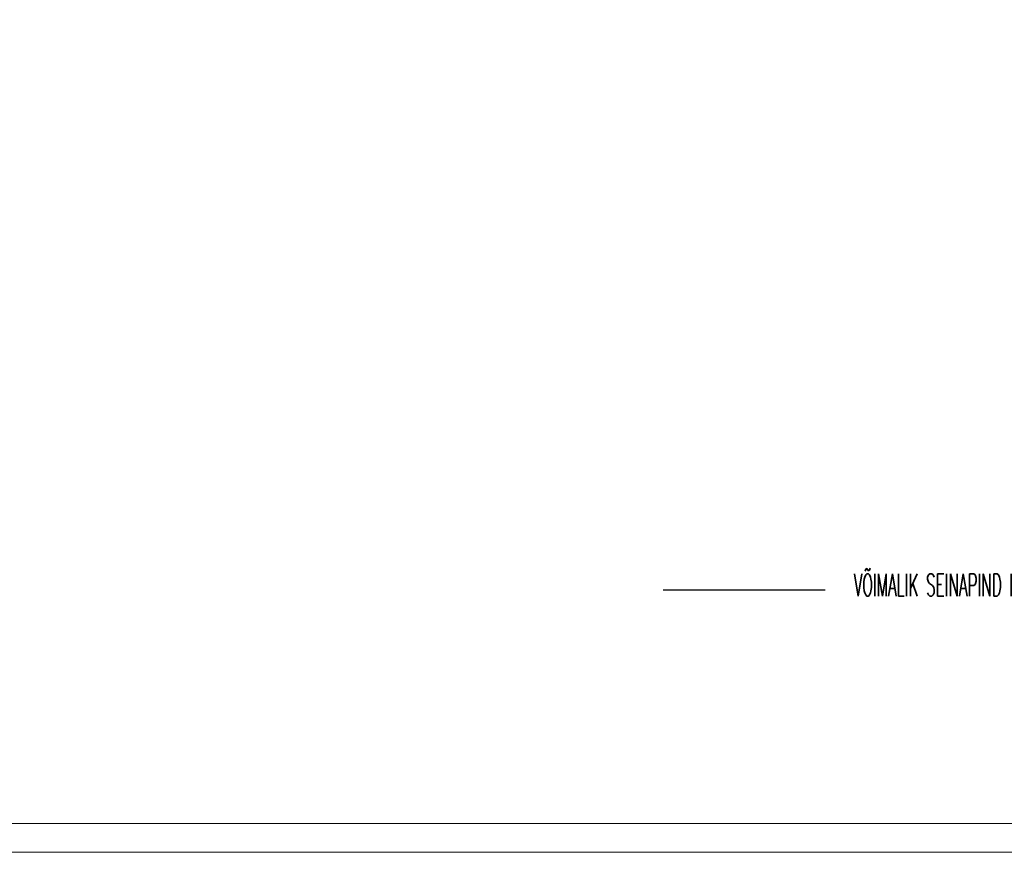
# Model space of a CAD drawing. Header units: millimetres. Extents: x 256092 to 341172, y 103077 to 145077.
# Tile 29 of 139: x 292397 to 316353, y 103077 to 123335. Entities that reach past the tile are written whole.
import ezdxf

# ---------------------------------------------------------------- set-up
doc = ezdxf.new("R2010")
doc.units = ezdxf.units.MM
doc.layers.get('0').update_dxf_attribs({"lineweight": 18})
doc.layers.add('2019_DIM', color=1, linetype='Continuous', lineweight=25)
doc.layers.add('2019_TEKST', color=250, linetype='Continuous', lineweight=25)
doc.styles.add('ROMANS', font='romans.shx', dxfattribs={"width": 0.5})
doc.linetypes.add('ZIGZAG', pattern='A,0.00254,-5.08,[131,ltypeshp.shx,S=5.08,R=0,X=-5.08,Y=0],-10.16,[131,ltypeshp.shx,S=5.08,R=180,X=5.08,Y=0],-5.08', length=20.32254)

msp = doc.modelspace()

# ---------------------------------------------------------------- linework, layer by layer
at = {"linetype": 'ByBlock', "lineweight": 0, "ltscale": 0.1}
for points in [[(264071.7, 103076.8), (341171.7, 103076.8), (341171.7, 145076.8), (264071.7, 145076.8)], [(340471.7, 144376.8), (266171.7, 144376.8), (266171.7, 103776.8), (340471.7, 103776.8)]]:
    msp.add_lwpolyline(points, close=True, dxfattribs=at)
at = {"layer": '2019_DIM', "color": 172, "linetype": 'ZIGZAG', "lineweight": 30, "ltscale": 20}
msp.add_line((311995.4, 109457.4), (308051.2, 109457.4), dxfattribs=at)

# ---------------------------------------------------------------- texts
at = {"layer": '2019_TEKST', "ltscale": 30, "insert": (312692.4, 109852), "char_height": 540, "attachment_point": 1, "style": 'ROMANS'}
msp.add_mtext_dynamic_manual_height_columns('VÕIMALIK SEINAPIND KUNSTITEOSE PAIGALDAMISEKS', width=19039.74, gutter_width=1000, heights=[0], dxfattribs=at)

doc.saveas('drawing.dxf')
